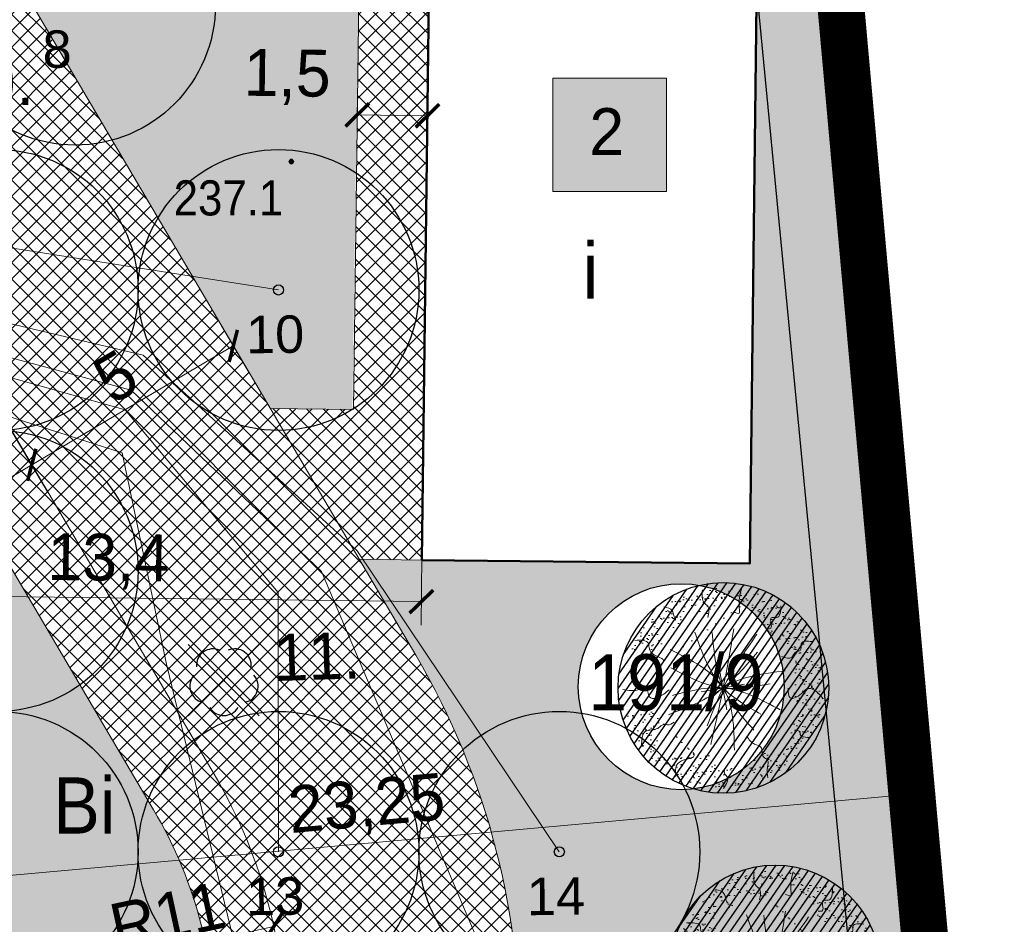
# Model space of a CAD drawing. Extents: x 40810 to 6568062, y -66833 to 5647073.
# Tile 21 of 32: x 6567813 to 6567834, y 5646981 to 5647000. Entities that reach past the tile are written whole.
import ezdxf
from ezdxf.enums import TextEntityAlignment as Align

# ---------------------------------------------------------------- set-up
doc = ezdxf.new("R2010")
doc.units = 0
doc.header["$MEASUREMENT"] = 0
for name, pattern in [('ACAD_ISO10W100', [18, 12, -3, 0, -3]), ('DGN_STYLE_2191', [1, -0.25, 0.5, -0.25]), ('KTJZ01_05', [2, 1.5, -0.5])]:
    doc.linetypes.add(name, pattern=pattern)
doc.layers.get('0').update_dxf_attribs({"linetype": 'CONTINUOUS'})
doc.layers.get('Defpoints').update_dxf_attribs({"linetype": 'CONTINUOUS'})
for name, color, linetype, lineweight in [('_EKO_DŹ_odwierty', 4, 'CONTINUOUS', 25), ('_Eko_DŹ_odwierty_obszar', 4, 'CONTINUOUS', 25), ('_EKO_DŹ_odwierty_OPIS', 3, 'CONTINUOUS', 15), ('_EKO_DŹ_poziomy', 3, 'CONTINUOUS', 20), ('A_l.wypełnien', 253, 'CONTINUOUS', 9), ('A_wymiarowanie', 176, 'CONTINUOUS', 9), ('l.widokowa', 140, 'CONTINUOUS', 15), ('szraf1', 8, 'CONTINUOUS', 5), ('wymiarowanie', 176, 'CONTINUOUS', 9)]:
    doc.layers.add(name, color=color, linetype=linetype, lineweight=lineweight)
for name, color, linetype in [('BDOT1', 7, 'CONTINUOUS'), ('EWID', 7, 'CONTINUOUS'), ('EWID_BUD', 7, 'CONTINUOUS'), ('P-hatch-taras-zielony', 65, 'CONTINUOUS'), ('PZAG', 7, 'CONTINUOUS'), ('Z-zielen', 62, 'CONTINUOUS'), ('Z-zielen-drzewa', 62, 'CONTINUOUS')]:
    doc.layers.add(name, color=color, linetype=linetype)
doc.layers.add('P-hatch-zielen', color=7, linetype='CONTINUOUS', true_color=0x849724)
doc.styles.add('Arial_1', font='arial.ttf')
doc.styles.get("Standard").update_dxf_attribs({"font": 'GOTHIC.TTF'})
doc.styles.add('STYLE-GEO_140', font='geo_140.shx', dxfattribs={"bigfont": 'geo_140big.shx'})
doc.dimstyles.new('Skala 1-50', dxfattribs={"dimtxt": 1, "dimasz": 0.5, "dimexe": 0.5, "dimexo": 0.5, "dimgap": 0.2, "dimtad": 1, "dimtxsty": 'Standard', "dimblk": 'ARCHTICK', "dimcen": 0.5, "dimclrd": 256, "dimclre": 256, "dimadec": 0, "dimazin": 0, "dimtfac": 1, "dimtdec": 1, "dimtmove": 1, "dimatfit": 3, "dimldrblk": 'ARCHTICK', "dimfxl": 1, "dimlwd": -1, "dimlwe": -1, "dimarcsym": 0})
pattern_1 = [(45, (0, 0), (-0.1767766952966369, 0.1767766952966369), []), (135, (0, 0), (-0.1767766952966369, -0.1767766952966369), [])]

# ---------------------------------------------------------------- blocks, each defined once
blk = doc.blocks.new('OBOP02_1')
at = {"layer": 'BDOT1', "color": 7, "linetype": 'Continuous'}
blk.add_circle((4.536559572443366e-09, -2.65572452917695e-09), 0.01, dxfattribs=at)
for centre, radius, start, end in [((-0.4702281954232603, 0.6472135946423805), 0.6999999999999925, 66, 186), ((0.4702282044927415, 0.6472135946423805), 0.6999999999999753, 354.0000000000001, 114), ((-0.7608452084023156, -0.2472135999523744), 0.6999999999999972, 138, 258.0000000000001), ((0.7608452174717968, -0.2472135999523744), 0.6999999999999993, 282, 42.00000000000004), ((4.536559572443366e-09, -0.8000000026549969), 0.6999999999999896, 210, 330.0000000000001)]:
    blk.add_arc(centre, radius, start, end, dxfattribs=at)
blk = doc.blocks.new('DWG_H0_11')
at = {"layer": 'BDOT1', "linetype": 'Continuous'}
blk.add_hatch(color=7, dxfattribs=at).paths.add_polyline_path([(0.08999999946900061, -2.728484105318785e-10, 0.9999999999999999), (-0.09000000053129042, -2.728484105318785e-10, 0.9999999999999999)], flags=16)
at = {"layer": 'BDOT1', "color": 7, "linetype": 'Continuous'}
blk.add_lwpolyline([(0.08999999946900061, -2.728484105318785e-10, 0.9999999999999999), (-0.09000000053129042, -2.728484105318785e-10, 0.9999999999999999)], format="xyb", close=True, dxfattribs=at)
blk = doc.blocks.new('RTPW01_1')
at = {"layer": 'BDOT1', "color": 7, "linetype": 'Continuous'}
blk.add_circle((-5.311449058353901e-10, -2.728484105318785e-10), 0.09, dxfattribs=at)
blk.add_blockref('DWG_H0_11', (-5.311449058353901e-10, -2.728484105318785e-10), dxfattribs=at)
blk = doc.blocks.new('_ArchTick')
at = {"color": 0, "linetype": 'ByBlock', "const_width": 0.15}
blk.add_lwpolyline([(-0.5, -0.5), (0.5, 0.5)], dxfattribs=at)
blk = doc.blocks.new('*D201')
at = {"layer": 'Defpoints', "color": 0}
for p in [(6567812.705978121, 5646991.830568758), (6567813.453340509, 5646990.563745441), (6567808.399537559, 5646989.289984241)]:
    blk.add_point(p, dxfattribs=at)
at = {"layer": 'wymiarowanie'}
for p, q in [((6567812.960036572, 5646991.399924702), (6567813.70739896, 5646990.133101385)), ((6567809.146899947, 5646988.023160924), (6567813.453340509, 5646990.563745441)), ((6567808.65359601, 5646988.859340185), (6567809.400958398, 5646987.592516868))]:
    blk.add_line(p, q, dxfattribs=at)
at = {"layer": 'wymiarowanie', "linetype": 'Continuous', "xscale": 0.5, "yscale": 0.5, "zscale": 0.5}
for p, rotation in [((6567813.453340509, 5646990.563745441), 30.53847883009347), ((6567809.146899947, 5646988.023160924), 210.5384788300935)]:
    blk.add_blockref('_ArchTick', p, dxfattribs=dict(at, rotation=rotation))
at = {"layer": 'wymiarowanie', "color": 0, "linetype": 'Continuous', "insert": (6567810.938048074, 5646989.907186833), "char_height": 1, "attachment_point": 5, "rotation": 30.538478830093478}
blk.add_mtext('5', dxfattribs=at)
blk = doc.blocks.new('*D207')
at = {"layer": 'Defpoints', "color": 0}
for p in [(6567817.759781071, 5646993.104329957), (6567818.353025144, 5646992.098746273), (6567814.046584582, 5646989.558161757)]:
    blk.add_point(p, dxfattribs=at)
at = {"layer": 'wymiarowanie'}
for p, q in [((6567818.098966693, 5646992.529390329), (6567817.50572262, 5646993.534974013)), ((6567813.453340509, 5646990.563745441), (6567817.759781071, 5646993.104329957)), ((6567813.792526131, 5646989.988805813), (6567813.199282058, 5646990.994389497))]:
    blk.add_line(p, q, dxfattribs=at)
at = {"layer": 'wymiarowanie', "linetype": 'Continuous', "xscale": 0.5, "yscale": 0.5, "zscale": 0.5}
for p, rotation in [((6567817.759781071, 5646993.104329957), 30.53847882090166), ((6567813.453340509, 5646990.563745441), 210.5384788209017)]:
    blk.add_blockref('_ArchTick', p, dxfattribs=dict(at, rotation=rotation))
at = {"layer": 'wymiarowanie', "color": 0, "linetype": 'Continuous', "insert": (6567815.244488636, 5646992.447771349), "char_height": 1, "attachment_point": 5, "rotation": 30.538478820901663}
blk.add_mtext('5', dxfattribs=at)
blk = doc.blocks.new('*D271')
at = {"layer": 'Defpoints', "color": 0}
for p in [(6567808.399537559, 5646989.289984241), (6567821.797410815, 5646989.122371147), (6567821.778896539, 5646987.642463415)]:
    blk.add_point(p, dxfattribs=at)
at = {"layer": 'wymiarowanie'}
for p, q in [((6567808.393282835, 5646988.790023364), (6567808.37476856, 5646987.310115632)), ((6567821.791156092, 5646988.62241027), (6567821.772641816, 5646987.142502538)), ((6567808.381023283, 5646987.810076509), (6567821.778896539, 5646987.642463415))]:
    blk.add_line(p, q, dxfattribs=at)
at = {"layer": 'wymiarowanie', "linetype": 'Continuous', "xscale": 0.5, "yscale": 0.5, "zscale": 0.5}
for p, rotation in [((6567808.381023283, 5646987.810076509), 179.283242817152), ((6567821.778896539, 5646987.642463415), 359.283242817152)]:
    blk.add_blockref('_ArchTick', p, dxfattribs=dict(at, rotation=rotation))
at = {"layer": 'wymiarowanie', "color": 0, "linetype": 'Continuous', "insert": (6567815.089605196, 5646988.49724974), "char_height": 1, "attachment_point": 5, "rotation": 359.28324281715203}
blk.add_mtext('13,4', dxfattribs=at)
blk = doc.blocks.new('*D272')
at = {"layer": 'Defpoints', "color": 0}
for p in [(6567831.553456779, 5646991.37635473), (6567808.399537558, 5646989.289984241), (6567832.260517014, 5646983.529610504)]:
    blk.add_point(p, dxfattribs=at)
at = {"layer": 'wymiarowanie'}
for p, q in [((6567831.598329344, 5646990.878372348), (6567832.305389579, 5646983.031628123)), ((6567808.444410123, 5646988.792001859), (6567809.151470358, 5646980.945257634)), ((6567809.106597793, 5646981.443240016), (6567832.260517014, 5646983.529610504))]:
    blk.add_line(p, q, dxfattribs=at)
at = {"layer": 'wymiarowanie', "linetype": 'Continuous', "xscale": 0.5, "yscale": 0.5, "zscale": 0.5}
for p, rotation in [((6567832.260517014, 5646983.529610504), 5.148944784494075), ((6567809.106597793, 5646981.443240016), 185.1489447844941)]:
    blk.add_blockref('_ArchTick', p, dxfattribs=dict(at, rotation=rotation))
at = {"layer": 'wymiarowanie', "color": 0, "linetype": 'Continuous', "insert": (6567820.614360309, 5646983.25435404), "char_height": 1, "attachment_point": 5, "rotation": 5.148944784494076}
blk.add_mtext('23,25', dxfattribs=at)
blk = doc.blocks.new('*D276')
at = {"layer": 'Defpoints', "color": 0}
for p in [(6567818.62497597, 5646980.705480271), (6567807.875936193, 5646978.369213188)]:
    blk.add_point(p, dxfattribs=at)
at = {"layer": 'wymiarowanie'}
blk.add_line((6567815.3576824, 5646979.995345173), (6567818.62497597, 5646980.705480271), dxfattribs=at)
at = {"layer": 'wymiarowanie', "linetype": 'Continuous', "xscale": 0.5, "yscale": 0.5, "zscale": 0.5, "rotation": 12.26232707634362}
blk.add_blockref('_ArchTick', (6567818.62497597, 5646980.705480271), dxfattribs=at)
at = {"layer": 'wymiarowanie', "color": 0, "linetype": 'Continuous', "insert": (6567816.354064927, 5646980.928248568), "char_height": 1, "attachment_point": 5, "rotation": 12.262327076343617}
blk.add_mtext('R11', dxfattribs=at)
blk = doc.blocks.new('A$C6C6A0645')
at = {"layer": 'P-hatch-taras-zielony', "lineweight": 5}
h = blk.add_hatch(dxfattribs=at)
h.set_pattern_fill('AR-SAND', color=129, scale=0.005211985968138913, angle=-78.11946695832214, style=0)
h.set_pattern_definition([(319.3805330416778, (-238.6443200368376, 102.3054320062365), (0.2479005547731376, 0.06067476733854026), [0, -0.2012243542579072, 0, -0.2250535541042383, 0, -0.2151247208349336]), (289.3805330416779, (-238.6443200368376, 102.3054320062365), (0.4138390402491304, -0.1523567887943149), [0, -0.1085552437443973, 0, -0.1813666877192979, 0, -0.06950183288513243]), (249.3805330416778, (-238.6778427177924, 102.4647768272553), (0.08560653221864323, -0.4032787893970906), [0, -0.0661922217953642, 0, -0.2382919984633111, 0, -0.3111034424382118]), (239.3805330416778, (-238.6778427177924, 102.4647768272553), (0.1956311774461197, -0.3655194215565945), [0, -0.0330961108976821, 0, -0.1562136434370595, 0, -0.1787189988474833])])
edge = h.paths.add_edge_path()
edge.add_spline(control_points=[(4.344609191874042, 2.29854024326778), (4.239852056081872, 2.299579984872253), (4.135094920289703, 2.300619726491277), (4.007555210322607, 2.265408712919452)], knot_values=[0, 0, 0, 0, 0.200901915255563, 0.200901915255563, 0.200901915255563, 0.200901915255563], degree=3, periodic=0)
edge.add_spline(control_points=[(4.007555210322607, 2.265408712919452), (3.990323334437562, 2.211900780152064), (3.902117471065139, 1.955435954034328), (3.857649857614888, 1.664367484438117), (3.389467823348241, 1.501675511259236), (3.544837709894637, 1.217970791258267), (3.397926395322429, 1.00621705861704), (3.254534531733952, 0.8968923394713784), (3.206195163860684, 0.866667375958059)], knot_values=[2.339544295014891, 2.339544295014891, 2.339544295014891, 2.339544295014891, 2.415302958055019, 2.701715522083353, 2.916319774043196, 2.98729484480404, 3.189753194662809, 3.286634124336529, 3.286634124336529, 3.286634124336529, 3.286634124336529], degree=3, periodic=0)
edge.add_spline(control_points=[(3.206195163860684, 0.866667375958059), (3.244670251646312, 0.8505992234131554), (3.332221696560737, 0.841808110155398), (3.359790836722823, 0.6868656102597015), (3.581782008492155, 0.8117058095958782), (3.606123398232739, 0.638193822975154), (3.62115894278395, 0.5310164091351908)], knot_values=[0, 0, 0, 0, 0.07398957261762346, 0.1244443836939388, 0.2101415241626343, 0.3486032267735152, 0.3486032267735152, 0.3486032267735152, 0.3486032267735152], degree=3, periodic=0)
edge.add_arc((2.172421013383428, 2.155803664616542), 2.17687280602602, 311.7217208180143, 3.759555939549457)
edge = h.paths.add_edge_path()
edge.add_spline(control_points=[(3.62115894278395, 0.5310164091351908), (3.606123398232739, 0.638193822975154), (3.581782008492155, 0.8117058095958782), (3.359790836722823, 0.6868656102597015), (3.332221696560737, 0.841808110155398), (3.244670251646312, 0.8505992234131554), (3.206195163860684, 0.866667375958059)], knot_values=[0, 0, 0, 0, 0.1384617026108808, 0.2241588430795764, 0.2746136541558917, 0.3486032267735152, 0.3486032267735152, 0.3486032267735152, 0.3486032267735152], degree=3, periodic=0)
edge.add_spline(control_points=[(3.206195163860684, 0.866667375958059), (3.102421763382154, 0.8017813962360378), (2.819681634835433, 0.6986057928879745), (2.521411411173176, 0.6628694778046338), (2.348075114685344, 0.5936557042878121)], knot_values=[3.286634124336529, 3.286634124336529, 3.286634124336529, 3.286634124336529, 3.494614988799, 3.808546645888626, 3.808546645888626, 3.808546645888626, 3.808546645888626], degree=3, periodic=0)
edge.add_spline(control_points=[(2.348075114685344, 0.593655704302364), (2.385904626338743, 0.5401912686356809), (2.488663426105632, 0.4539958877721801), (2.617950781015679, 0.4051685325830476), (2.642215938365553, 0.1977856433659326), (2.544941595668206, 0.083040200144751), (2.474543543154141, -1.797525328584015e-06)], knot_values=[0, 0, 0, 0, 0.1059121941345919, 0.1660643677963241, 0.2352088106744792, 0.4163213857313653, 0.4163213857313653, 0.4163213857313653, 0.4163213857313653], degree=3, periodic=0)
edge.add_arc((2.172421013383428, 2.155803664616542), 2.17687280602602, 277.9776847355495, 281.8805330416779)
edge.add_arc((2.172421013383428, 2.155803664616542), 2.17687280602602, 281.8805330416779, 311.7217208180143)
edge = h.paths.add_edge_path()
edge.add_spline(control_points=[(2.474543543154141, -1.797525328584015e-06), (2.544941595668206, 0.083040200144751), (2.642215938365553, 0.1977856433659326), (2.617950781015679, 0.4051685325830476), (2.488663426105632, 0.4539958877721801), (2.385904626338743, 0.5401912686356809), (2.348075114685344, 0.593655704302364)], knot_values=[0, 0, 0, 0, 0.1811125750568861, 0.2502570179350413, 0.3104091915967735, 0.4163213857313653, 0.4163213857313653, 0.4163213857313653, 0.4163213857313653], degree=3, periodic=0)
edge.add_spline(control_points=[(2.348075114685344, 0.5936557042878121), (2.32882449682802, 0.5859688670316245), (2.188643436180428, 0.5254727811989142), (1.975819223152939, 0.3725573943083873), (1.672758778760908, 0.5380361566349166), (1.417404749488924, 0.4748820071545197), (1.114230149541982, 0.5836629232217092), (1.0859333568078, 0.8247965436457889), (1.015688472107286, 0.9601815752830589), (0.9996707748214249, 0.9856008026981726)], knot_values=[3.808546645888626, 3.808546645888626, 3.808546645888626, 3.808546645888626, 3.843411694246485, 4.063422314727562, 4.209397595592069, 4.38226876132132, 4.507522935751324, 4.708265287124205, 4.758263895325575, 4.758263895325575, 4.758263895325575, 4.758263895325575], degree=3, periodic=0)
edge.add_spline(control_points=[(0.9996707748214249, 0.9856008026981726), (0.9742235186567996, 0.9753467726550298), (0.9176547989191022, 0.9430040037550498), (0.9120265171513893, 0.8002119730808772), (0.7032821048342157, 0.8205952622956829), (0.5892920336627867, 0.7708249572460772), (0.5188120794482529, 0.7400520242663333)], knot_values=[0, 0, 0, 0, 0.04391697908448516, 0.1088246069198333, 0.1938589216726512, 0.331601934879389, 0.331601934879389, 0.331601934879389, 0.331601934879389], degree=3, periodic=0)
edge.add_arc((2.172421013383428, 2.155803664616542), 2.17687280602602, 220.5687720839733, 277.9776847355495)
edge = h.paths.add_edge_path()
edge.add_spline(control_points=[(0.5188120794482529, 0.7400520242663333), (0.5892920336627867, 0.7708249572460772), (0.7032821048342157, 0.8205952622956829), (0.9120265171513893, 0.8002119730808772), (0.9176547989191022, 0.9430040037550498), (0.9742235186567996, 0.9753467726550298), (0.9996707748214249, 0.9856008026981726)], knot_values=[0, 0, 0, 0, 0.1377430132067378, 0.2227773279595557, 0.2876849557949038, 0.331601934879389, 0.331601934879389, 0.331601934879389, 0.331601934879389], degree=3, periodic=0)
edge.add_spline(control_points=[(0.9996707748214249, 0.9856008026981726), (0.9522939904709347, 1.060785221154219), (0.8401889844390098, 1.166715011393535), (0.4258883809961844, 1.22098185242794), (0.5541829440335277, 1.795720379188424), (0.7973674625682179, 2.150314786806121), (0.6487057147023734, 2.298346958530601), (0.6047653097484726, 2.378675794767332), (0.5927916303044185, 2.405354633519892)], knot_values=[4.758263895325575, 4.758263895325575, 4.758263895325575, 4.758263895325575, 4.90614865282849, 5.013450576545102, 5.410854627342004, 5.57422102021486, 5.679343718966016, 5.729666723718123, 5.729666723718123, 5.729666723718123, 5.729666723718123], degree=3, periodic=0)
edge.add_spline(control_points=[(0.5927916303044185, 2.405354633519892), (0.5279954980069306, 2.419452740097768), (0.4049234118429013, 2.804828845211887), (0.1760691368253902, 2.721808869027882), (0.05948458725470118, 2.679516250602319)], knot_values=[0, 0, 0, 0, 0.1786739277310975, 0.3642147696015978, 0.3642147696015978, 0.3642147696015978, 0.3642147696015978], degree=3, periodic=0)
edge.add_arc((2.172421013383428, 2.155803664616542), 2.17687280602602, 166.0792107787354, 220.5687720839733)
edge = h.paths.add_edge_path()
edge.add_spline(control_points=[(0.05948458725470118, 2.679516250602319), (0.1760691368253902, 2.721808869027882), (0.4049234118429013, 2.804828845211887), (0.5279954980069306, 2.419452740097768), (0.5927916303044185, 2.405354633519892)], knot_values=[0, 0, 0, 0, 0.1855408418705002, 0.3642147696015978, 0.3642147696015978, 0.3642147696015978, 0.3642147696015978], degree=3, periodic=0)
edge.add_spline(control_points=[(0.5927916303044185, 2.405354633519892), (0.5475404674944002, 2.506179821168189), (0.520392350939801, 2.735122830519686), (0.441939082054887, 3.030537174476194), (0.5960681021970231, 3.267545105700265), (0.7955748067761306, 3.256964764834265), (0.9753814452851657, 3.238068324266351), (1.050632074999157, 3.259132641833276)], knot_values=[5.729666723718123, 5.729666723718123, 5.729666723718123, 5.729666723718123, 5.919848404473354, 6.123889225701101, 6.239569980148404, 6.332677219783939, 6.468282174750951, 6.468282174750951, 6.468282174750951, 6.468282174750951], degree=3, periodic=0)
edge.add_spline(control_points=[(1.050632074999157, 3.259132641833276), (1.025965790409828, 3.280392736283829), (0.9168468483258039, 3.340718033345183), (0.8898117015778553, 3.651706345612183), (0.6468690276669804, 3.594827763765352), (0.511674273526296, 3.563175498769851)], knot_values=[0, 0, 0, 0, 0.05586705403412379, 0.2107448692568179, 0.4050750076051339, 0.4050750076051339, 0.4050750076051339, 0.4050750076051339], degree=3, periodic=0)
edge.add_arc((2.172421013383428, 2.155803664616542), 2.17687280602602, 139.7209533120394, 166.0792107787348)
edge = h.paths.add_edge_path()
edge.add_spline(control_points=[(1.050632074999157, 3.259132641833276), (1.093099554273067, 3.271020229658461), (1.15452384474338, 3.312936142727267), (1.148685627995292, 3.428868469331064), (1.279244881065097, 3.534028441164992), (1.217834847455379, 3.708823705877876), (1.294213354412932, 3.789966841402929), (1.390235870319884, 3.89197941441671), (1.507700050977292, 3.967194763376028), (1.640013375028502, 4.023090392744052)], knot_values=[6.468282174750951, 6.468282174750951, 6.468282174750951, 6.468282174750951, 6.544810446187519, 6.613006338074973, 6.632622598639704, 6.825048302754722, 6.825048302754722, 6.825048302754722, 7.066964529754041, 7.066964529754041, 7.066964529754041, 7.066964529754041], degree=3, periodic=0)
edge.add_spline(control_points=[(1.640013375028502, 4.023090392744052), (1.614912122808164, 4.100765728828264), (1.610454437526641, 4.179229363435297), (1.605996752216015, 4.25769299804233)], knot_values=[0, 0, 0, 0, 0.1391398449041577, 0.1391398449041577, 0.1391398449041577, 0.1391398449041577], degree=3, periodic=0)
edge.add_arc((2.172421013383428, 2.155803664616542), 2.17687280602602, 105.0819831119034, 139.7209533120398)
edge.add_spline(control_points=[(0.511674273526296, 3.563175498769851), (0.6468690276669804, 3.594827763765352), (0.8898117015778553, 3.651706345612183), (0.9168468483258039, 3.340718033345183), (1.025965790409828, 3.280392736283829), (1.050632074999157, 3.259132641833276)], knot_values=[0, 0, 0, 0, 0.1943301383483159, 0.3492079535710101, 0.4050750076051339, 0.4050750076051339, 0.4050750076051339, 0.4050750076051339], degree=3, periodic=0)
edge = h.paths.add_edge_path()
edge.add_spline(control_points=[(2.5028215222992, 3.793813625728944), (2.503699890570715, 3.796582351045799), (2.520050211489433, 3.845408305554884), (2.577435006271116, 3.926177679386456), (2.791773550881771, 3.968090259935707), (2.737982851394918, 4.143432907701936), (2.699823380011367, 4.267822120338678)], knot_values=[0, 0, 0, 0, 0.004969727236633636, 0.08801389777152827, 0.1589231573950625, 0.3320291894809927, 0.3320291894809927, 0.3320291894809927, 0.3320291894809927], degree=3, periodic=0)
edge.add_arc((2.172421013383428, 2.155803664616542), 2.17687280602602, 75.97913453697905, 101.8805330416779)
edge.add_arc((2.172421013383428, 2.155803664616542), 2.17687280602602, 101.8805330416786, 105.081983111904)
edge.add_spline(control_points=[(1.605996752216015, 4.25769299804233), (1.610454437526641, 4.179229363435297), (1.614912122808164, 4.100765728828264), (1.640013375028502, 4.023090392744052)], knot_values=[0, 0, 0, 0, 0.1391398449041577, 0.1391398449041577, 0.1391398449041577, 0.1391398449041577], degree=3, periodic=0)
edge.add_spline(control_points=[(1.640013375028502, 4.023090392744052), (1.692114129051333, 4.045100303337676), (1.885445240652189, 4.11267102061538), (2.182437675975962, 4.161193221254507), (2.385491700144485, 3.973029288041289), (2.465107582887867, 3.845577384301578), (2.5028215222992, 3.793813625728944)], knot_values=[0.2419162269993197, 0.2419162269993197, 0.2419162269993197, 0.2419162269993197, 0.3371750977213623, 0.5804352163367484, 0.7045318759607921, 0.8060522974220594, 0.8060522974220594, 0.8060522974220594, 0.8060522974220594], degree=3, periodic=0)
edge = h.paths.add_edge_path()
edge.add_spline(control_points=[(2.5028215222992, 3.793813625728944), (2.559871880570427, 3.715509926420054), (2.704306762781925, 3.561311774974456), (3.152077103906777, 3.833307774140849), (3.174217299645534, 3.231579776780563), (3.728070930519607, 3.461884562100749), (3.615544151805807, 3.030110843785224), (3.646848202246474, 2.858711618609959)], knot_values=[0.8060522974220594, 0.8060522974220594, 0.8060522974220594, 0.8060522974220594, 0.9596235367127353, 1.167461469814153, 1.394900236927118, 1.562469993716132, 1.836610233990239, 1.836610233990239, 1.836610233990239, 1.836610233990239], degree=3, periodic=0)
edge.add_spline(control_points=[(3.646848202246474, 2.858711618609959), (3.716127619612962, 2.863654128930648), (3.806845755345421, 2.883676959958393), (3.873964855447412, 3.0771613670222), (4.015593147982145, 3.099605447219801), (4.125575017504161, 3.117034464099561)], knot_values=[0, 0, 0, 0, 0.1067282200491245, 0.1557493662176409, 0.3261141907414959, 0.3261141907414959, 0.3261141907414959, 0.3261141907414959], degree=3, periodic=0)
edge.add_arc((2.172421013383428, 2.155803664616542), 2.17687280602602, 26.20377578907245, 75.97913453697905)
edge.add_spline(control_points=[(2.699823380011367, 4.267822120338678), (2.737982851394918, 4.143432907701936), (2.791773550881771, 3.968090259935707), (2.577435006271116, 3.926177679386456), (2.520050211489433, 3.845408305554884), (2.503699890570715, 3.796582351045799), (2.5028215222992, 3.793813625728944)], knot_values=[0, 0, 0, 0, 0.1731060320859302, 0.2440152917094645, 0.3270594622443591, 0.3320291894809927, 0.3320291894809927, 0.3320291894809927, 0.3320291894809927], degree=3, periodic=0)
edge = h.paths.add_edge_path()
edge.add_spline(control_points=[(3.646848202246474, 2.858711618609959), (3.65595329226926, 2.808858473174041), (3.712418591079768, 2.67559544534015), (4.137935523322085, 2.736935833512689), (4.063967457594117, 2.440578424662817), (4.007555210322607, 2.265408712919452)], knot_values=[1.836610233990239, 1.836610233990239, 1.836610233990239, 1.836610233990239, 1.916346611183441, 2.091532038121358, 2.339544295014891, 2.339544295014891, 2.339544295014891, 2.339544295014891], degree=3, periodic=0)
edge.add_spline(control_points=[(4.007555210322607, 2.265408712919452), (4.135094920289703, 2.300619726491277), (4.239852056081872, 2.299579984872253), (4.344609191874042, 2.29854024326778)], knot_values=[0, 0, 0, 0, 0.200901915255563, 0.200901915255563, 0.200901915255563, 0.200901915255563], degree=3, periodic=0)
edge.add_arc((2.172421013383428, 2.155803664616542), 2.17687280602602, 3.759555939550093, 26.20377578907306)
edge.add_spline(control_points=[(4.125575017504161, 3.117034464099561), (4.015593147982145, 3.099605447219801), (3.873964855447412, 3.0771613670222), (3.806845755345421, 2.883676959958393), (3.716127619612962, 2.863654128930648), (3.646848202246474, 2.858711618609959)], knot_values=[0, 0, 0, 0, 0.170364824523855, 0.2193859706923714, 0.3261141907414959, 0.3261141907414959, 0.3261141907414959, 0.3261141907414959], degree=3, periodic=0)
at = {"layer": 'P-hatch-taras-zielony', "color": 129, "lineweight": 5}
for points in [[(1.605996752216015, 4.25769299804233), (1.702382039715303, 3.897504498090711), (1.763254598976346, 3.787553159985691), (1.592532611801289, 3.657209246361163), (1.727594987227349, 3.374008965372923), (1.840778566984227, 3.284506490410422)], [(2.699823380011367, 4.267822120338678), (2.70675252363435, 3.96715988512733), (2.594998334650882, 3.915319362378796), (2.505595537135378, 3.802083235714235), (2.462323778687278, 3.60412293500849), (2.428560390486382, 3.540362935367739)], [(3.559174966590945, 3.833805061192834), (3.521383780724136, 3.638069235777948), (3.429603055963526, 3.580988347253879), (3.339723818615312, 3.514865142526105)], [(0.511674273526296, 3.563175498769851), (0.8492417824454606, 3.557493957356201), (0.9747922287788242, 3.319507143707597), (1.066100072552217, 3.24428718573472), (1.097487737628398, 3.184791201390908), (1.099866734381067, 3.128634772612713), (1.191650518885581, 3.006300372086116)], [(2.698190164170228, 3.47705043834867), (2.172421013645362, 2.155803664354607), (0.9234619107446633, 1.590109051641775)], [(2.511589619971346, 1.191924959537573), (2.172421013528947, 2.155803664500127), (2.314429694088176, 3.365266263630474)], [(1.318621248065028, 3.16521219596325), (2.170963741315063, 2.166610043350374), (3.107444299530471, 1.625022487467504)], [(1.745541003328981, 3.184966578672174), (2.172421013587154, 2.15580366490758), (2.015824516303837, 0.8378618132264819)], [(3.193485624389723, 3.050884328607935), (2.172421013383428, 2.155803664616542), (1.82179135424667, 1.221969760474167)], [(4.125575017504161, 3.117034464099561), (3.853807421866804, 2.999789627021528), (3.812911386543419, 2.925085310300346), (3.572756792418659, 2.855677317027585)], [(0.05948458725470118, 2.679516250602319), (0.3817860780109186, 2.684837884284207), (0.6271773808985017, 2.415404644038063), (0.6576118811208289, 2.450135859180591)], [(1.133199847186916, 2.643635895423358), (2.172421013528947, 2.155803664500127), (2.862310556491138, 0.9404010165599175)], [(3.279342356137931, 2.680634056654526), (2.172421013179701, 2.155803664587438), (1.449906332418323, 1.285375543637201)], [(0.9163193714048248, 2.117406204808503), (2.172421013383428, 2.155803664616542), (3.474118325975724, 2.245624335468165)], [(3.479091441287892, 1.731158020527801), (2.172421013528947, 2.155803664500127), (1.294858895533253, 2.291470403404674)], [(4.344609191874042, 2.29854024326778), (3.937517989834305, 2.243086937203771), (3.82909161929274, 2.220276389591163), (3.831468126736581, 2.343532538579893)], [(0.063364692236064, 1.616677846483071), (0.3347249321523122, 1.607893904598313), (0.3865587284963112, 1.675455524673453), (0.5458697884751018, 1.680642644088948)], [(4.20520868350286, 1.376990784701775), (3.933252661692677, 1.411217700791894), (3.901388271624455, 1.51782796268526), (3.684536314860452, 1.472207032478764), (3.647441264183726, 1.558832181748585)], [(0.5188120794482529, 0.7400520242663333), (0.7484710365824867, 0.8073096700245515), (0.8930390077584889, 0.837723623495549), (0.9372642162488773, 0.9414553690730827), (1.131764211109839, 1.048474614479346), (1.157441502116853, 1.195518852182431), (1.283935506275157, 1.401544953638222)], [(3.62115894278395, 0.5310164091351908), (3.516201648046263, 0.7474648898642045), (3.367828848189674, 0.7351365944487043), (3.323601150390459, 0.8108174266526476), (3.187115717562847, 0.8765330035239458), (3.141458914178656, 1.09355547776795)], [(2.474543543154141, -1.797525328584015e-06), (2.624544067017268, 0.2765949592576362), (2.599813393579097, 0.3941483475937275), (2.512310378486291, 0.451282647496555), (2.319706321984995, 0.6940489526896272), (2.516108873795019, 0.7920246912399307)], [(1.601705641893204, 0.05507541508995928), (1.573093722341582, 0.2064773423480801), (1.603052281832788, 0.2883230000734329), (1.655362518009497, 0.3087716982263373), (1.66677422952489, 0.4339286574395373)]]:
    blk.add_spline(points, degree=3, dxfattribs=at)
blk = doc.blocks.new('A$C08a30843')
at = {"layer": 'P-hatch-zielen', "true_color": 0x598c2b, "transparency": 33554559}
h = blk.add_hatch(dxfattribs=at)
h.set_pattern_fill('ANSI31', color=77, scale=4.999999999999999, angle=8.453181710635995)
h.set_pattern_definition([(53.453181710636, (111784.2425639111, 9785.73925920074), (-12.75350736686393, 9.45323621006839), [])])
edge = h.paths.add_edge_path()
edge.add_arc((0.431200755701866, 0.06408321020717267), 225.0000000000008, 0, 360)
at = {"color": 7, "lineweight": 15}
for p, q in [((-7.757152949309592, 46.58140054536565), (6.124366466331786, -46.82405842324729)), ((-47.51912287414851, -7.062088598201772), (45.88633637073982, 6.819430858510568))]:
    blk.add_line(p, q, dxfattribs=at)
at = {"color": 77, "true_color": 0x598c2b}
blk.add_circle((0.431200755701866, 0.06408321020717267), 225.0000000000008, dxfattribs=at)
at = {"layer": 'Z-zielen', "extrusion": (-0.04949115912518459, -0.004600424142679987, 0.9987639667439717), "xscale": 98.55591359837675, "yscale": 98.55591359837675, "zscale": 98.55591359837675, "rotation": 158.5946450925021}
blk.add_blockref('A$C6C6A0645', (276.8791819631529, 119.6710239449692), dxfattribs=at)
blk = doc.blocks.new('*D312')
at = {"layer": 'Defpoints', "color": 0}
for p in [(6567820.40883573, 5646998.038318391), (6567820.400445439, 5646997.36765453), (6567821.90032807, 5646997.34889036)]:
    blk.add_point(p, dxfattribs=at)
at = {"layer": 'wymiarowanie'}
for p, q in [((6567820.406700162, 5646997.867615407), (6567820.415090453, 5646998.538279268)), ((6567821.906582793, 5646997.848851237), (6567821.914973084, 5646998.519515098)), ((6567821.908718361, 5646998.019554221), (6567820.40883573, 5646998.038318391))]:
    blk.add_line(p, q, dxfattribs=at)
at = {"layer": 'wymiarowanie', "linetype": 'Continuous', "xscale": 0.5, "yscale": 0.5, "zscale": 0.5}
for p, rotation in [((6567820.40883573, 5646998.038318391), 179.2832428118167), ((6567821.908718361, 5646998.019554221), 359.2832428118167)]:
    blk.add_blockref('_ArchTick', p, dxfattribs=dict(at, rotation=rotation))
at = {"layer": 'wymiarowanie', "color": 0, "linetype": 'Continuous', "insert": (6567818.910743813, 5646998.843343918), "char_height": 1, "attachment_point": 5, "rotation": 359.2832428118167}
blk.add_mtext('1,5', dxfattribs=at)

msp = doc.modelspace()

# ---------------------------------------------------------------- hatches: boundary and pattern name
at = {"layer": 'A_l.wypełnien', "linetype": 'Continuous'}
h = msp.add_hatch(dxfattribs=at)
h.set_pattern_fill('ANSI37', color=40, scale=2, style=0)
h.set_pattern_definition(pattern_1)
h.paths.add_polyline_path([(6567818.824134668, 5646991.300187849, 0.131001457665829), (6567820.303639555, 5646991.746975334), (6567820.330124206, 5646991.746644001), (6567820.330337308, 5646991.763677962, 0.2570744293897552), (6567821.72588118, 5646994.29857846, 0.2504167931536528), (6567820.3932506, 5646996.792547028), (6567820.471388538, 5647003.038372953), (6567821.94, 5647003.02), (6567821.94, 5647000.52), (6567821.790000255, 5646988.530020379), (6567820.527201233, 5646988.545818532), (6567820.403458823, 5646988.729935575), (6567820.266953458, 5646988.854524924)])
h.paths.add_polyline_path([(6567820.330337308, 5646991.763677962), (6567820.3932506, 5646996.792547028, -0.2504167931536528), (6567821.72588118, 5646994.29857846, -0.2570744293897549)])
h.paths.add_polyline_path([(6567818.547591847, 5646991.768944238), (6567820.303639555, 5646991.746975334, -0.131001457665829), (6567818.824134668, 5646991.300187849), (6567818.547591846, 5646991.768944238)])
at = {"layer": 'szraf1', "true_color": 0xc7c8ca}
h = msp.add_hatch(dxfattribs=at)
h.set_pattern_fill('ANSI37', color=9, scale=2, style=0)
h.set_pattern_definition(pattern_1)
h.paths.add_polyline_path([(6567823.290277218, 5646949.789298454), (6567823.249822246, 5646947.075506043), (6567815.664571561, 5646947.380083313, 0.1966573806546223), (6567818.004233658, 5646952.370491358), (6567818.831690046, 5646976.873305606, 0.1608154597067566), (6567817.350105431, 5646983.958499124), (6567809.203317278, 5646997.767785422, 0.2654325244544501), (6567799.729148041, 5647003.178499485), (6567753.06303861, 5647002.389708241, 0.2081719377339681), (6567747.979839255, 5647000.074529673), (6567747.209997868, 5647008.789999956), (6567747.350053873, 5647008.792367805, 0.1638587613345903), (6567751.584473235, 5647007.366387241), (6567799.729148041, 5647008.178499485, -0.2744804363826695), (6567813.50975784, 5647000.308369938), (6567821.656545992, 5646986.49908364, -0.14264435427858), (6567823.866820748, 5646977.829202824), (6567822.996147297, 5646952.046635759, 0.08184528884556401)])
at = {"layer": 'szraf1', "linetype": 'Continuous'}
h = msp.add_hatch(dxfattribs=at)
h.set_pattern_fill('ANSI37', color=40, scale=2, style=0)
h.set_pattern_definition(pattern_1)
h.paths.add_polyline_path([(6567813.016186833, 5646947.486426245), (6567815.626365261, 5646947.346295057, 0.2076535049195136), (6567818.004235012, 5646952.370531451), (6567818.869669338, 5646977.997956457, 0.1426443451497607), (6567817.350105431, 5646983.958499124), (6567812.569733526, 5646992.06151138), (6567801.528724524, 5646992.601878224, -0.3950589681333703), (6567800.577751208, 5646993.583748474), (6567800.415611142, 5647003.157058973), (6567796.415598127, 5647003.123956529), (6567796.571625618, 5646993.911553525, -0.4191824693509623), (6567795.571769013, 5646992.894619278), (6567776.232098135, 5646993.83994063), (6567775.170294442, 5646972.144708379), (6567787.446400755, 5646971.543893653), (6567787.304639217, 5646968.64736061), (6567797.092923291, 5646968.168304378), (6567797.23468483, 5646971.06483742), (6567815.62616289, 5646970.164725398, -0.3999617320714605), (6567817.052837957, 5646968.666518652), (6567816.505089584, 5646952.421157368, -0.299344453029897)])
h.paths.add_polyline_path([(6567795.834244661, 5646973.135771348), (6567797.332451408, 5646973.062446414), (6567797.308009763, 5646972.563044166), (6567815.631408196, 5646971.666264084, 0.418656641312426), (6567817.203878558, 5646973.113844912), (6567817.370523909, 5646978.048582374, 0.1426443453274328), (6567816.058173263, 5646983.196323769), (6567812.161408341, 5646989.801570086, 0.2970977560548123), (6567811.150230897, 5646990.629188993), (6567801.519085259, 5646991.100554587, 0.414213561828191), (6567800.471397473, 5646990.150633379), (6567800.448321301, 5646989.679131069), (6567794.594661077, 5646989.965619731), (6567794.666620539, 5646991.435926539), (6567781.462425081, 5646992.082163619), (6567777.656979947, 5646992.268408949), (6567776.741826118, 5646973.569590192), (6567787.519725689, 5646973.042100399), (6567787.537144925, 5646973.529311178), (6567789.041762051, 5646973.455672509), (6567788.876113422, 5646970.072245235), (6567795.668041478, 5646969.739836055)], flags=16)
at = {"layer": 'wymiarowanie', "linetype": 'Continuous', "true_color": 0xffffff}
msp.add_hatch(color=7, dxfattribs=at).paths.add_polyline_path([(6567824.58726509, 5646996.399157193), (6567827.015085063, 5646996.399157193), (6567827.015085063, 5646998.818622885), (6567824.58726509, 5646998.818622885)])
at = {"layer": 'Z-zielen', "linetype": 'Continuous'}
h = msp.add_hatch(dxfattribs=at)
h.set_pattern_fill('STIPPLE', color=256, style=0)
h.set_pattern_definition([(0, (0.0400000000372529, 0.01999999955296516), (0, 1), [0, -1]), (0, (0.3600000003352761, 0.0400000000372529), (0, 1), [0, -1]), (0, (0.1799999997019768, 0.2599999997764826), (0, 1), [0, -1]), (0, (0.400000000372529, 0.4199999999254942), (0, 1), [0, -1]), (0, (0.1399999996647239, 0.4800000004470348), (0, 1), [0, -1]), (0, (0.2199999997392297, 0.7199999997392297), (0, 1), [0, -1]), (0, (0.0800000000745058, 0.900000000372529), (0, 1), [0, -1]), (0, (0.400000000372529, 0.8799999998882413), (0, 1), [0, -1]), (0, (0.6399999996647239, 0.9199999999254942), (0, 1), [0, -1]), (0, (0.7599999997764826, 0.6799999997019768), (0, 1), [0, -1]), (0, (0.9599999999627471, 0.6600000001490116), (0, 1), [0, -1]), (0, (0.9599999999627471, 0.2999999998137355), (0, 1), [0, -1]), (0, (0.7800000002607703, 0.1799999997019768), (0, 1), [0, -1]), (0, (0.5, 0.2400000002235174), (0, 1), [0, -1]), (0, (0.6799999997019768, 0.4199999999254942), (0, 1), [0, -1]), (0, (0.5, 0.599999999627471), (0, 1), [0, -1]), (0, (0.9199999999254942, 0.0400000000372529), (0, 1), [0, -1])])
h.paths.add_polyline_path([(6567834.600000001, 5646957.495000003), (6567823.191362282, 5646957.827383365), (6567823.444938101, 5646965.336324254), (6567828.442089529, 5646965.167571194), (6567828.863972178, 5646977.660449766), (6567823.866820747, 5646977.829202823, 0.1426547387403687), (6567821.656545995, 5646986.499083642), (6567813.2373845, 5647000.769395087, 0.2607595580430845), (6567799.458200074, 5647008.176205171), (6567751.703012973, 5647007.367391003), (6567753.913369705, 5647007.404827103), (6567751.011241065, 5647008.834453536), (6567829.898409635, 5647009.741269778)])
h.paths.add_polyline_path([(6567821.79, 5646988.53), (6567828.8, 5646988.46), (6567828.94, 5647000.44), (6567821.94, 5647000.52)], flags=16)
h.paths.add_polyline_path([(6567821.940000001, 5647003.02), (6567820.471388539, 5647003.038372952), (6567820.303639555, 5646991.746975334), (6567818.547591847, 5646991.768944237), (6567820.448493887, 5646988.546803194), (6567821.790000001, 5646988.53)], flags=16)
h.paths.add_polyline_path([(6567829.530103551, 5646985.826366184, 0.9999999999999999), (6567825.131237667, 5646985.826366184, 0.9999999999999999)], flags=16)
h.paths.add_polyline_path([(6567821.94, 5647003.02), (6567825.040000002, 5647003.02), (6567825.040000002, 5647000.52), (6567821.94, 5647000.52)], flags=16)
edge = h.paths.add_edge_path()
edge.add_arc((6567747.431800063, 5647001.680976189), 7.111861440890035, 279.14085864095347, 5.919009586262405, ccw=False)
edge.add_line((6567748.561161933, 5646994.662188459), (6567748.005706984, 5647000.103134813))
edge.add_arc((6567753.177665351, 5646995.400115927), 6.990532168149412, 91.00105870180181, 137.7187995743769, ccw=False)
edge.add_line((6567753.055534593, 5647002.389581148), (6567754.503133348, 5647002.41409866))
h = msp.add_hatch(dxfattribs=at)
h.set_pattern_fill('STIPPLE', color=256, style=0)
h.set_pattern_definition([(0, (0.04, 0.02), (0, 1), [0, -1]), (0, (0.36, 0.04), (0, 1), [0, -1]), (0, (0.18, 0.26), (0, 1), [0, -1]), (0, (0.4, 0.42), (0, 1), [0, -1]), (0, (0.14, 0.48), (0, 1), [0, -1]), (0, (0.22, 0.72), (0, 1), [0, -1]), (0, (0.08, 0.9), (0, 1), [0, -1]), (0, (0.4, 0.88), (0, 1), [0, -1]), (0, (0.64, 0.92), (0, 1), [0, -1]), (0, (0.76, 0.68), (0, 1), [0, -1]), (0, (0.96, 0.66), (0, 1), [0, -1]), (0, (0.96, 0.3), (0, 1), [0, -1]), (0, (0.78, 0.18), (0, 1), [0, -1]), (0, (0.5, 0.24), (0, 1), [0, -1]), (0, (0.68, 0.42), (0, 1), [0, -1]), (0, (0.5, 0.6), (0, 1), [0, -1]), (0, (0.92, 0.04), (0, 1), [0, -1])])
edge = h.paths.add_edge_path()
edge.add_line((6567800.472762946, 5646990.178533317), (6567808.923381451, 5646989.764944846))
edge.add_line((6567808.923381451, 5646989.764944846), (6567808.055745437, 5646972.037030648))
edge.add_line((6567808.055745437, 5646972.037030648), (6567815.70473313, 5646971.66447083))
edge.add_arc((6567815.706275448, 5646973.162875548), 1.498405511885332, 269.9410250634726, 358.124840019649)
edge.add_line((6567817.203878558, 5646973.113844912), (6567817.375936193, 5646978.369213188))
edge.add_arc((6567807.875936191, 5646978.369213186), 9.500000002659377, 8.590423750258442e-09, 30.53847881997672)
edge.add_line((6567816.058173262, 5646983.196323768), (6567811.96263572, 5646990.138501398))
edge.add_arc((6567811.101347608, 5646989.630384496), 0.9999999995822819, 30.53847877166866, 87.1980771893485)
edge.add_line((6567811.150230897, 5646990.629188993), (6567801.519085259, 5646991.100554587))
edge.add_arc((6567801.470201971, 5646990.101750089), 1.000000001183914, 87.19807723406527, 175.5974069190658)

# ---------------------------------------------------------------- linework, layer by layer
at = {"layer": '_EKO_DŹ_odwierty'}
for centre in [(6567818.72588118, 5646994.29857846), (6567818.72588118, 5646982.29857846), (6567824.72588118, 5646982.29857846)]:
    msp.add_circle(centre, 0.1078126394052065, dxfattribs=at)
at = {"layer": '_Eko_DŹ_odwierty_obszar'}
for centre in [(6567814.379358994, 5647000.39276224), (6567812.72588118, 5646994.29857846), (6567818.72588118, 5646994.29857846), (6567812.72588118, 5646988.29857846), (6567812.72588118, 5646982.29857846), (6567818.72588118, 5646982.29857846), (6567824.72588118, 5646982.29857846)]:
    msp.add_circle(centre, 3, dxfattribs=at)
at = {"layer": '_EKO_DŹ_poziomy'}
for points in [[(6567818.72588118, 5646994.29857846), (6567798.313808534, 5646997.49574585), (6567794.178554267, 5646997.593272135), (6567788.286837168, 5646997.965549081), (6567787.055769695, 5646997.918991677), (6567783.281610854, 5646997.630647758), (6567782.934066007, 5646997.641826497), (6567782.729196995, 5646997.671054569)], [(6567824.72588118, 5646982.29857846), (6567820.403458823, 5646988.729935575), (6567815.831395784, 5646992.902887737), (6567798.3998753, 5646997.036269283), (6567787.147782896, 5646997.414567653), (6567783.352668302, 5646997.124622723), (6567782.939703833, 5646997.137905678), (6567782.702264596, 5646997.171780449)], [(6567824.72588118, 5646976.29857846), (6567819.644454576, 5646988.28572044), (6567815.580033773, 5646992.158121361), (6567798.388735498, 5646996.78480178), (6567787.183093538, 5646997.161538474), (6567783.388197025, 5646996.871610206), (6567782.942522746, 5646996.885945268), (6567782.688798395, 5646996.922143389)], [(6567818.72588118, 5646982.29857846), (6567818.716358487, 5646987.837674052), (6567815.452020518, 5646991.742078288), (6567798.377595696, 5646996.533334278), (6567787.218404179, 5646996.908509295), (6567783.423725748, 5646996.618597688), (6567782.945341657, 5646996.633984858), (6567782.675332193, 5646996.67250633)], [(6567818.754786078, 5646976.345934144), (6567816.331581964, 5646986.308797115), (6567815.382250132, 5646990.823490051), (6567798.366455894, 5646996.281866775), (6567787.25371482, 5646996.655480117), (6567783.45925447, 5646996.365585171), (6567782.948160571, 5646996.382024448), (6567782.661865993, 5646996.42286927)]]:
    msp.add_lwpolyline(points, dxfattribs=at)
at = {"layer": 'EWID', "color": 92, "linetype": 'DGN_STYLE_2191'}
for p, q in [((6567830.442964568, 5647003.700267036), (6567834.602388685, 5646957.540215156)), ((6567834.602388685, 5646957.540215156), (6567830.442964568, 5647003.700267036))]:
    msp.add_line(p, q, dxfattribs=at)
at = {"layer": 'EWID', "color": 92, "linetype": 'Continuous'}
msp.add_circle((6567827.330670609, 5646985.826366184), 2.199432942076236, dxfattribs=at)
at = {"layer": 'EWID_BUD', "color": 7, "linetype": 'Continuous', "lineweight": 50}
msp.add_lwpolyline([(6567821.79, 5646988.53), (6567828.8, 5646988.46), (6567828.94, 5647000.44), (6567821.94, 5647000.52)], close=True, dxfattribs=at)
at = {"layer": 'l.widokowa', "color": 5, "linetype": 'Continuous'}
for p, q in [((6567820.330124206, 5646991.746644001), (6567820.471388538, 5647003.038372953)), ((6567818.547591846, 5646991.768944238), (6567820.330124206, 5646991.746644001)), ((6567820.448493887, 5646988.546803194), (6567821.798072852, 5646988.529919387))]:
    msp.add_line(p, q, dxfattribs=at)
at = {"layer": 'l.widokowa', "color": 5}
for p, q in [((6567821.656545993, 5646986.49908364), (6567813.50975784, 5647000.308369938)), ((6567817.350105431, 5646983.958499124), (6567809.203317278, 5646997.767785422)), ((6567816.058173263, 5646983.196323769), (6567811.96263572, 5646990.138501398))]:
    msp.add_line(p, q, dxfattribs=at)
for radius, start, end in [(16, 358.0658650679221, 30.53847882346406), (11, 358.065865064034, 30.53847882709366), (9.5, 358.065865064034, 30.53847882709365)]:
    msp.add_arc((6567807.875936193, 5646978.369213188), radius, start, end, dxfattribs=at)
at = {"layer": 'PZAG', "color": 53, "linetype": 'Continuous'}
msp.add_lwpolyline([(6567825.77, 5647033.63), (6567833.97, 5646948.51)], dxfattribs=at)
at = {"layer": 'wymiarowanie', "color": 1, "linetype": 'Continuous', "lineweight": 30}
for p, q in [((6567816.794894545, 5646986.728382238), (6567818.316191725, 5646985.207085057)), ((6567816.794894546, 5646985.207085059), (6567818.316191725, 5646986.728382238))]:
    msp.add_line(p, q, dxfattribs=at)
at = {"layer": 'wymiarowanie', "color": 30, "linetype": 'KTJZ01_05', "const_width": 1}
msp.add_lwpolyline([(6567786.84, 5647009.460000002), (6567747.210000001, 5647008.789999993), (6567747.783237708, 5647002.30028596), (6567752.41, 5646949.92), (6567823.249822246, 5646947.075506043), (6567823.41, 5646957.820000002), (6567834.6, 5646957.54), (6567830.44, 5647003.7), (6567829.857942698, 5647010.192665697), (6567786.84, 5647009.460000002)], dxfattribs=at)
at = {"layer": 'wymiarowanie', "color": 7, "linetype": 'Continuous'}
msp.add_lwpolyline([(6567824.58726509, 5646996.399157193), (6567827.015085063, 5646996.399157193), (6567827.015085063, 5646998.818622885), (6567824.58726509, 5646998.818622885)], close=True, dxfattribs=at)
at = {"layer": 'wymiarowanie', "color": 1, "linetype": 'ACAD_ISO10W100', "ltscale": 0.3}
msp.add_arc((6567796.86, 5646947.89), 75, 29.26094233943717, 153.7692888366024, dxfattribs=at)

# ---------------------------------------------------------------- block references
at = {"layer": 'BDOT1', "color": 7, "linetype": 'Continuous', "xscale": 0.5, "yscale": 0.5, "zscale": 0.5}
for name, p in [('RTPW01_1', (6567819, 5646997.04)), ('OBOP02_1', (6567817.56, 5646985.96))]:
    msp.add_blockref(name, p, dxfattribs=at)
at = {"layer": 'Z-zielen-drzewa', "xscale": 0.01000000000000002, "yscale": 0.01000000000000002, "zscale": 0.01, "rotation": 1.893763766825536}
for p in [(6567828.22751823, 5646985.799455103, -0.06448066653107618), (6567829.33200728, 5646979.765222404, -0.06448066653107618)]:
    msp.add_blockref('A$C08a30843', p, dxfattribs=at)

# ---------------------------------------------------------------- texts
at = {"layer": '_EKO_DŹ_odwierty_OPIS', "color": 3, "char_height": 0.8, "width": 1.707543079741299, "attachment_point": 1, "rotation": 0.6593400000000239, "style": 'Arial_1'}
for s, insert in [('8', (6567813.68018329, 5646999.838812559)), ('10', (6567818.026705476, 5646993.744628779)), ('13', (6567818.026705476, 5646981.744628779)), ('14', (6567824.026705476, 5646981.744628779))]:
    msp.add_mtext(s, dxfattribs=dict(at, insert=insert))
at = {"layer": 'A_wymiarowanie', "color": 1, "linetype": 'ByBlock', "char_height": 0.9999999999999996, "width": 20.30580879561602, "attachment_point": 1, "rotation": 1.8054425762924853}
for s, insert in [('{\\fCentury Gothic|b0|i0|c238|p0;9.}', (6567812.35825482, 5646999.217618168)), ('{\\fCentury Gothic|b0|i0|c238|p0;11.}', (6567818.598797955, 5646986.945351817))]:
    msp.add_mtext(s, dxfattribs=dict(at, insert=insert))
at = {"layer": 'BDOT1', "color": 7, "linetype": 'Continuous', "style": 'STYLE-GEO_140', "width": 0.9332799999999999}
msp.add_text('237.1', height=0.75, dxfattribs=at).set_placement((6567817.656299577, 5646996.265), align=Align.MIDDLE_CENTER)
at = {"layer": 'EWID', "color": 92, "linetype": 'Continuous', "style": 'STYLE-GEO_140', "width": 0.9333000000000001}
for s, p in [('191/9', (6567827.21646868, 5646985.918452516)), ('Bi', (6567814.57594444, 5646983.29))]:
    msp.add_text(s, height=1.2, dxfattribs=at).set_placement(p, align=Align.MIDDLE_CENTER)
at = {"layer": 'EWID_BUD', "color": 7, "linetype": 'Continuous', "style": 'STYLE-GEO_140', "width": 0.9333000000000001}
msp.add_text('i', height=1.2, dxfattribs=at).set_placement((6567825.391783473, 5646994.71), align=Align.MIDDLE_CENTER)
at = {"layer": 'wymiarowanie', "color": 7, "linetype": 'Continuous', "insert": (6567825.367113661, 5646998.181834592), "char_height": 1, "width": 2.942493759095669, "attachment_point": 1}
msp.add_mtext('2', dxfattribs=at)

# ---------------------------------------------------------------- dimensions: what is measured, and where the dimension line sits
at = {"layer": 'wymiarowanie', "linetype": 'Continuous'}
dim = msp.add_linear_dim(base=(6567820.40883573, 5646998.038318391), p1=(6567821.90032807, 5646997.34889036), p2=(6567820.400445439, 5646997.36765453), angle=179.28324281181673, dimstyle='Skala 1-50', dxfattribs=at)
dim.commit()
dim.dimension.update_dxf_attribs({"geometry": '*D312', "text_midpoint": (6567818.901255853, 5646998.084939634), "dimtype": 161})
for p1, p2, distance, picture, middle in [((6567814.046584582, 5646989.558161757), (6567818.353025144, 5646992.098746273), 1.1675346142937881, '*D207', (6567815.244488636, 5646992.447771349)), ((6567808.399537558, 5646989.289984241), (6567831.553456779, 5646991.37635473), -7.878535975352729, '*D272', (6567820.614360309, 5646983.25435404)), ((6567808.399537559, 5646989.289984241), (6567821.797410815, 5646989.122371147), -1.4800235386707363, '*D271', (6567815.089605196, 5646988.49724974))]:
    dim = msp.add_aligned_dim(p1=p1, p2=p2, distance=distance, dimstyle='Skala 1-50', dxfattribs=at)
    dim.commit()
    dim.dimension.update_dxf_attribs({"geometry": picture, "text_midpoint": middle})
dim = msp.add_aligned_dim(p1=(6567808.399537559, 5646989.289984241), p2=(6567812.705978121, 5646991.830568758), distance=-1.4708473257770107, dimstyle='Skala 1-50', override={"dimtmove": 2}, dxfattribs=at)
dim.commit()
dim.dimension.update_dxf_attribs({"geometry": '*D201', "text_midpoint": (6567810.938048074, 5646989.907186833)})
dim = msp.add_radius_dim(center=(6567807.875936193, 5646978.369213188), mpoint=(6567818.62497597, 5646980.705480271), dimstyle='Skala 1-50', dxfattribs=at)
dim.commit()
dim.dimension.update_dxf_attribs({"geometry": '*D276', "text_midpoint": (6567818.652330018, 5646980.575870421), "dimtype": 164})

doc.saveas('drawing.dxf')
